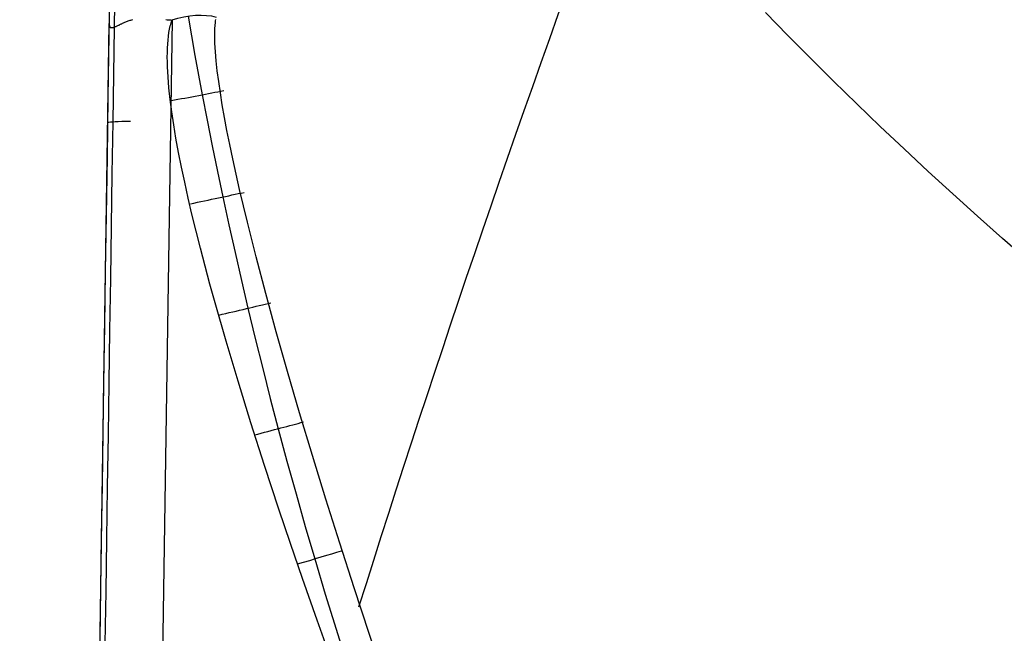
# Model space of a CAD drawing. Extents: x -19 to 1160, y -2382 to -1354.
# Tile 45 of 69: x 513 to 528, y -1870 to -1860. Entities that reach past the tile are written whole.
import ezdxf

# ---------------------------------------------------------------- set-up
doc = ezdxf.new("R2010")
doc.units = 0
doc.layers.add('1', color=7, linetype='CONTINUOUS')

msp = doc.modelspace()

# ---------------------------------------------------------------- linework, layer by layer
at = {"layer": '1', "color": 7}
for p, q in [((512.753, -1955.142, 28.546), (514.173, -1859.858, 28.546)), ((512.753, -1955.142, 28.546), (514.172, -1859.858, 28.546)), ((515.168, -1859.803, 27.546), (513.753, -1955.157, 27.546))]:
    msp.add_line(p, q, dxfattribs=at)
at = {"layer": '1', "color": 7, "extrusion": (0.999889, -0.014895, 1.33442e-07)}
msp.add_lwpolyline([(-1851.993, 28.546), (-1851.687, 28.608), (-1851.36, 28.67), (-1851.015, 28.732), (-1850.652, 28.794), (-1850.275, 28.856), (-1849.884, 28.918), (-1849.481, 28.979), (-1849.068, 29.04), (-1848.647, 29.099), (-1848.219, 29.157), (-1847.351, 29.27), (-1846.477, 29.376), (-1845.611, 29.473), (-1844.766, 29.562), (-1843.946, 29.64), (-1843.155, 29.709), (-1842.395, 29.768), (-1841.669, 29.816), (-1840.969, 29.857), (-1840.286, 29.889), (-1839.611, 29.916), (-1838.934, 29.937), (-1838.247, 29.955), (-1836.805, 29.987)], dxfattribs=at)
at = {"layer": '1', "color": 7, "extrusion": (0.999864, -0.015502, -0.005659)}
msp.add_lwpolyline([(-1841.271, 43.284), (-1842.131, 43.279), (-1842.99, 43.276), (-1843.849, 43.276), (-1844.708, 43.279), (-1845.566, 43.285), (-1846.423, 43.294), (-1847.28, 43.305), (-1848.136, 43.32), (-1848.991, 43.337), (-1849.846, 43.356), (-1850.701, 43.379), (-1851.554, 43.404), (-1852.408, 43.433), (-1853.26, 43.464), (-1854.112, 43.497), (-1854.964, 43.534), (-1855.814, 43.573), (-1856.665, 43.615), (-1857.514, 43.66), (-1858.364, 43.708), (-1859.212, 43.759), (-1860.06, 43.812), (-1860.907, 43.868), (-1861.754, 43.927), (-1862.6, 43.988), (-1863.446, 44.053), (-1864.291, 44.12), (-1865.135, 44.19), (-1865.979, 44.263), (-1866.823, 44.339), (-1867.665, 44.417), (-1868.507, 44.498), (-1869.349, 44.582), (-1870.19, 44.669), (-1871.03, 44.759), (-1871.87, 44.851), (-1872.709, 44.946), (-1873.548, 45.044), (-1874.386, 45.145), (-1875.223, 45.248), (-1876.06, 45.355), (-1876.896, 45.464), (-1877.732, 45.576), (-1878.567, 45.691), (-1879.402, 45.808), (-1880.236, 45.928), (-1881.069, 46.051), (-1881.902, 46.177), (-1882.734, 46.306), (-1883.566, 46.437), (-1884.397, 46.572), (-1885.227, 46.709), (-1886.057, 46.848), (-1886.886, 46.991), (-1887.715, 47.136), (-1888.543, 47.285), (-1889.371, 47.436), (-1890.198, 47.589), (-1891.024, 47.746), (-1891.85, 47.905), (-1892.675, 48.067), (-1893.5, 48.232), (-1894.324, 48.4), (-1895.147, 48.571), (-1895.97, 48.744), (-1896.792, 48.92), (-1897.614, 49.099), (-1898.435, 49.281), (-1899.256, 49.465), (-1900.076, 49.652), (-1900.895, 49.842), (-1901.714, 50.035), (-1902.532, 50.231), (-1903.35, 50.429), (-1904.167, 50.631), (-1904.983, 50.835), (-1905.799, 51.041), (-1906.614, 51.251), (-1907.429, 51.463), (-1908.243, 51.678), (-1909.057, 51.896), (-1909.87, 52.117), (-1910.682, 52.341), (-1911.494, 52.567), (-1912.305, 52.796), (-1913.116, 53.028), (-1913.926, 53.263), (-1914.735, 53.5), (-1915.544, 53.741), (-1916.353, 53.984), (-1917.16, 54.23), (-1917.967, 54.478), (-1918.774, 54.73), (-1919.58, 54.984), (-1920.385, 55.241), (-1921.19, 55.501), (-1921.994, 55.763), (-1922.798, 56.029), (-1923.601, 56.297), (-1924.404, 56.568), (-1925.205, 56.842), (-1926.007, 57.118), (-1926.807, 57.398), (-1927.608, 57.68), (-1928.407, 57.965), (-1929.206, 58.253), (-1930.005, 58.543), (-1930.802, 58.836), (-1931.6, 59.133), (-1932.396, 59.431), (-1933.192, 59.733), (-1933.988, 60.038), (-1934.783, 60.345), (-1935.577, 60.655), (-1936.371, 60.968), (-1937.164, 61.283), (-1937.956, 61.602), (-1938.748, 61.923), (-1939.54, 62.247), (-1940.331, 62.574), (-1941.121, 62.904), (-1941.911, 63.236), (-1942.7, 63.571), (-1943.488, 63.909), (-1944.276, 64.25), (-1945.063, 64.593), (-1945.85, 64.94), (-1946.636, 65.289)], dxfattribs=at)
at = {"layer": '1', "color": 7, "extrusion": (0.835861, 0.02457, 0.54839)}
msp.add_lwpolyline([(-1972.685, -196.798), (-1971.852, -197.113), (-1971.02, -197.425), (-1970.188, -197.735), (-1969.355, -198.043), (-1968.522, -198.348), (-1967.689, -198.651), (-1966.855, -198.952), (-1966.021, -199.25), (-1965.187, -199.546), (-1964.353, -199.839), (-1963.519, -200.13), (-1962.684, -200.419), (-1961.849, -200.706), (-1961.014, -200.99), (-1960.178, -201.271), (-1959.342, -201.55), (-1958.506, -201.827), (-1957.67, -202.102), (-1956.834, -202.374), (-1955.997, -202.644), (-1955.16, -202.911), (-1954.323, -203.176), (-1953.485, -203.439), (-1952.648, -203.7), (-1951.81, -203.958), (-1950.972, -204.213), (-1950.133, -204.466), (-1949.294, -204.717), (-1948.455, -204.966), (-1947.616, -205.212), (-1946.777, -205.456), (-1945.937, -205.697), (-1945.097, -205.936), (-1944.257, -206.173), (-1943.417, -206.408), (-1942.576, -206.64), (-1941.735, -206.869), (-1940.894, -207.096), (-1940.052, -207.321), (-1939.211, -207.544), (-1938.369, -207.764), (-1937.527, -207.982), (-1936.684, -208.197), (-1935.841, -208.41), (-1934.999, -208.621), (-1934.155, -208.829), (-1933.312, -209.035), (-1932.468, -209.239), (-1931.624, -209.44), (-1930.78, -209.639), (-1929.936, -209.836), (-1929.091, -210.03), (-1928.246, -210.222), (-1927.401, -210.411), (-1926.556, -210.598), (-1925.71, -210.783), (-1924.864, -210.965), (-1924.018, -211.145), (-1923.172, -211.323), (-1922.325, -211.498), (-1921.478, -211.671), (-1920.631, -211.841), (-1919.784, -212.01), (-1918.936, -212.175), (-1918.088, -212.339), (-1917.24, -212.5), (-1916.392, -212.659), (-1915.543, -212.815), (-1914.694, -212.969), (-1913.845, -213.121), (-1912.996, -213.27), (-1912.146, -213.417), (-1911.297, -213.561), (-1910.446, -213.703), (-1909.596, -213.843), (-1908.746, -213.98), (-1907.895, -214.116), (-1907.044, -214.248), (-1906.192, -214.379), (-1905.341, -214.507), (-1904.489, -214.632), (-1903.637, -214.755), (-1902.785, -214.876), (-1901.932, -214.995), (-1901.079, -215.111), (-1900.226, -215.225), (-1899.373, -215.336), (-1898.519, -215.445), (-1897.665, -215.552), (-1896.811, -215.656), (-1895.957, -215.758), (-1895.103, -215.858), (-1894.248, -215.955), (-1893.393, -216.05), (-1892.537, -216.142), (-1891.682, -216.232), (-1890.826, -216.32), (-1889.97, -216.406), (-1889.114, -216.489), (-1888.257, -216.569), (-1887.401, -216.648), (-1886.544, -216.724), (-1885.686, -216.797), (-1884.829, -216.868), (-1883.971, -216.937), (-1883.113, -217.004), (-1882.255, -217.068), (-1881.396, -217.13), (-1880.537, -217.189), (-1879.678, -217.246), (-1878.819, -217.301), (-1877.96, -217.353), (-1877.1, -217.403), (-1876.24, -217.451), (-1875.38, -217.496), (-1874.519, -217.539), (-1873.659, -217.579), (-1872.798, -217.617), (-1871.936, -217.653), (-1871.075, -217.686), (-1870.213, -217.717), (-1869.351, -217.746), (-1868.489, -217.772), (-1867.627, -217.796), (-1866.764, -217.818), (-1865.901, -217.837), (-1865.038, -217.854), (-1864.174, -217.868)], dxfattribs=at)
at = {"layer": '1', "color": 7}
for points in [[(515.421, -1859.743), (515.531, -1860.365), (515.647, -1860.987), (515.725, -1861.392), (515.806, -1861.797), (515.889, -1862.202), (515.973, -1862.606), (516.069, -1863.048), (516.167, -1863.489), (516.267, -1863.93), (516.37, -1864.37), (516.486, -1864.849), (516.604, -1865.326), (516.725, -1865.803), (516.85, -1866.28), (516.989, -1866.797), (517.132, -1867.314), (517.278, -1867.829), (517.428, -1868.344), (517.595, -1868.902), (517.766, -1869.459), (517.942, -1870.015)], [(517.236, -1868.654), (517.046, -1868.1), (516.862, -1867.554), (516.633, -1866.861), (516.417, -1866.185), (516.213, -1865.529), (516.024, -1864.895), (515.849, -1864.286), (515.767, -1863.991), (515.69, -1863.702), (515.617, -1863.421), (515.548, -1863.148), (515.483, -1862.882), (515.423, -1862.624), (515.368, -1862.374), (515.317, -1862.133), (515.271, -1861.901), (515.23, -1861.677), (515.194, -1861.463), (515.164, -1861.259), (515.138, -1861.064), (515.118, -1860.88), (515.104, -1860.706), (515.095, -1860.543), (515.093, -1860.465), (515.092, -1860.39), (515.093, -1860.318), (515.095, -1860.249), (515.099, -1860.183), (515.104, -1860.12), (515.111, -1860.059), (515.119, -1860.002), (515.124, -1859.974), (515.129, -1859.947), (515.134, -1859.921), (515.14, -1859.896), (515.146, -1859.872), (515.153, -1859.848), (515.16, -1859.825), (515.168, -1859.803)], [(517.704, -1869.978), (517.467, -1869.312), (517.236, -1868.654)]]:
    msp.add_lwpolyline(points, dxfattribs=at)
for points in [[(514.076, -1866.345, 39.826), (514.089, -1865.506, 39.791), (514.102, -1864.653, 39.759), (514.115, -1863.782, 39.729), (514.128, -1862.891, 39.702), (514.142, -1861.975, 39.677), (514.156, -1861.033, 39.654), (514.185, -1859.057, 39.612), (514.217, -1856.936, 39.573), (514.251, -1854.645, 39.535), (514.328, -1849.457, 39.454)], [(514.11, -1869.685, 40.427), (514.123, -1868.858, 40.37), (514.135, -1868.032, 40.316), (514.147, -1867.205, 40.265), (514.16, -1866.378, 40.216), (514.172, -1865.551, 40.17), (514.184, -1864.724, 40.127), (514.197, -1863.897, 40.087), (514.209, -1863.069, 40.05), (514.221, -1862.242, 40.015), (514.234, -1861.414, 39.984), (514.245, -1860.667, 39.957), (514.256, -1859.921, 39.934), (514.267, -1859.174, 39.912)], [(528.733, -1863.615, 37.759), (528.331, -1863.264, 37.55), (527.933, -1862.912, 37.341), (527.54, -1862.558, 37.132), (527.152, -1862.203, 36.922), (526.769, -1861.847, 36.712), (526.391, -1861.489, 36.501), (526.018, -1861.13, 36.291), (525.65, -1860.77, 36.08), (525.287, -1860.408, 35.869), (524.928, -1860.046, 35.658), (524.575, -1859.682, 35.448)], [(514.173, -1859.858, 28.546), (514.172, -1859.863, 28.537), (514.172, -1859.867, 28.527), (514.172, -1859.872, 28.518), (514.172, -1859.876, 28.508), (514.173, -1859.88, 28.499), (514.173, -1859.884, 28.489), (514.173, -1859.888, 28.48), (514.174, -1859.891, 28.47), (514.175, -1859.895, 28.461), (514.176, -1859.898, 28.451), (514.176, -1859.901, 28.442), (514.177, -1859.903, 28.432), (514.179, -1859.906, 28.423), (514.18, -1859.908, 28.413), (514.181, -1859.91, 28.404), (514.183, -1859.912, 28.394), (514.184, -1859.914, 28.385), (514.186, -1859.916, 28.375), (514.188, -1859.917, 28.366), (514.189, -1859.919, 28.356), (514.191, -1859.92, 28.347), (514.193, -1859.921, 28.337), (514.196, -1859.922, 28.328), (514.198, -1859.923, 28.318), (514.2, -1859.923, 28.309), (514.203, -1859.924, 28.299), (514.208, -1859.924, 28.281), (514.213, -1859.924, 28.262), (514.219, -1859.924, 28.243), (514.226, -1859.923, 28.225), (514.232, -1859.921, 28.206), (514.239, -1859.919, 28.188), (514.247, -1859.917, 28.17), (514.255, -1859.914, 28.152), (514.263, -1859.911, 28.134), (514.271, -1859.908, 28.116), (514.28, -1859.904, 28.099), (514.289, -1859.9, 28.081), (514.298, -1859.896, 28.064), (514.308, -1859.891, 28.047), (514.318, -1859.886, 28.03), (514.328, -1859.882, 28.014), (514.339, -1859.876, 27.997), (514.35, -1859.871, 27.981), (514.361, -1859.866, 27.966), (514.372, -1859.861, 27.95), (514.384, -1859.855, 27.935), (514.396, -1859.85, 27.92), (514.408, -1859.844, 27.905), (514.421, -1859.839, 27.89), (514.433, -1859.833, 27.876), (514.447, -1859.828, 27.862), (514.46, -1859.823, 27.848), (514.474, -1859.818, 27.835), (514.487, -1859.813, 27.822), (514.502, -1859.808, 27.809), (514.516, -1859.804, 27.796), (514.531, -1859.8, 27.783), (514.546, -1859.796, 27.771)], [(515.071, -1859.797, 27.552), (515.09, -1859.798, 27.55), (515.11, -1859.8, 27.549), (515.129, -1859.801, 27.547), (515.148, -1859.802, 27.547), (515.168, -1859.803, 27.546)], [(517.605, -1867.396, 27.832), (517.391, -1866.703, 27.833), (517.188, -1866.029, 27.833), (516.997, -1865.375, 27.834), (516.818, -1864.743, 27.834), (516.652, -1864.136, 27.835), (516.499, -1863.557, 27.835), (516.361, -1863.006, 27.835), (516.238, -1862.488, 27.836), (516.13, -1862.004, 27.836), (516.082, -1861.775, 27.836), (516.038, -1861.556, 27.836), (515.999, -1861.346, 27.836), (515.964, -1861.146, 27.836), (515.933, -1860.956, 27.837), (515.907, -1860.777, 27.837), (515.885, -1860.609, 27.837), (515.868, -1860.451, 27.837), (515.856, -1860.305, 27.837), (515.848, -1860.171, 27.837), (515.846, -1860.108, 27.837), (515.845, -1860.049, 27.837), (515.846, -1859.992, 27.837), (515.848, -1859.938, 27.837), (515.851, -1859.888, 27.837), (515.855, -1859.841, 27.837), (515.858, -1859.818, 27.837), (515.861, -1859.797, 27.837)], [(513.868, -1880.352, 41.024), (513.883, -1879.32, 40.902), (513.898, -1878.323, 40.788), (513.912, -1877.359, 40.681), (513.926, -1876.424, 40.581), (513.94, -1875.515, 40.488), (513.953, -1874.629, 40.401), (513.966, -1873.762, 40.321), (513.979, -1872.913, 40.246), (513.991, -1872.077, 40.177), (514.003, -1871.251, 40.114), (514.016, -1870.433, 40.055), (514.028, -1869.62, 40.001), (514.04, -1868.807, 39.951), (514.052, -1867.992, 39.906), (514.064, -1867.173, 39.864), (514.076, -1866.345, 39.826)], [(521.888, -1878.914, 27.825), (521.595, -1878.247, 27.825), (521.303, -1877.563, 27.826), (521.011, -1876.864, 27.826), (520.722, -1876.152, 27.827), (520.434, -1875.43, 27.827), (520.15, -1874.699, 27.828), (519.869, -1873.961, 27.828), (519.592, -1873.22, 27.829), (519.32, -1872.476, 27.829), (519.053, -1871.733, 27.83), (518.793, -1870.991, 27.83), (518.539, -1870.255, 27.831), (518.293, -1869.525, 27.831), (518.055, -1868.804, 27.832), (517.825, -1868.093, 27.832), (517.605, -1867.396, 27.832)]]:
    msp.add_polyline3d(points, dxfattribs=at)
at = {"layer": '1', "color": 7, "extrusion": (-0.836148, 0.447832, -0.316708)}
msp.add_arc((1345.384, -494.137, -1279.098), 112.337, 59.12386, 73.57704, dxfattribs=at)
at = {"layer": '1', "color": 7, "extrusion": (0.279239, -0.791254, -0.544007)}
msp.add_arc((-133.161, 1071.361, 1600.445), 0.906, 272.3622, 321.9486, dxfattribs=at)
at = {"layer": '1', "color": 7, "extrusion": (0.187022, -0.982356, 1.31678e-10)}
msp.add_arc((158.248, 28.525, 1924.588), 0.975, 255.1895, 308.1335, dxfattribs=at)
at = {"layer": '1', "color": 7, "extrusion": (0.014886, 0.999219, -0.036609)}
msp.add_arc((-542.875, -28.312, -1853.768), 1.054, 5.0024, 48.8934, dxfattribs=at)
at = {"layer": '1', "color": 7, "extrusion": (0.208028, -0.978123, 3.70004e-10)}
msp.add_arc((116.959, 28.516, 1929.195), 0.966, 253.5523, 308.0992, dxfattribs=at)
at = {"layer": '1', "color": 7, "extrusion": (0.231029, -0.972947, 1.34806e-10)}
msp.add_arc((71.418, 28.54, 1933.23), 0.99, 257.4868, 309.839, dxfattribs=at)
at = {"layer": '1', "color": 7, "extrusion": (0.256023, -0.966671, -6.16532e-11)}
msp.add_arc((21.542, 28.567, 1936.403), 1.018, 263.5272, 312.2504, dxfattribs=at)
at = {"layer": '1', "color": 7, "extrusion": (0.283097, -0.959091, -5.0752e-11)}
msp.add_arc((-32.944, 28.581, 1938.394), 1.034, 269.9216, 314.5038, dxfattribs=at)

doc.saveas('drawing.dxf')
